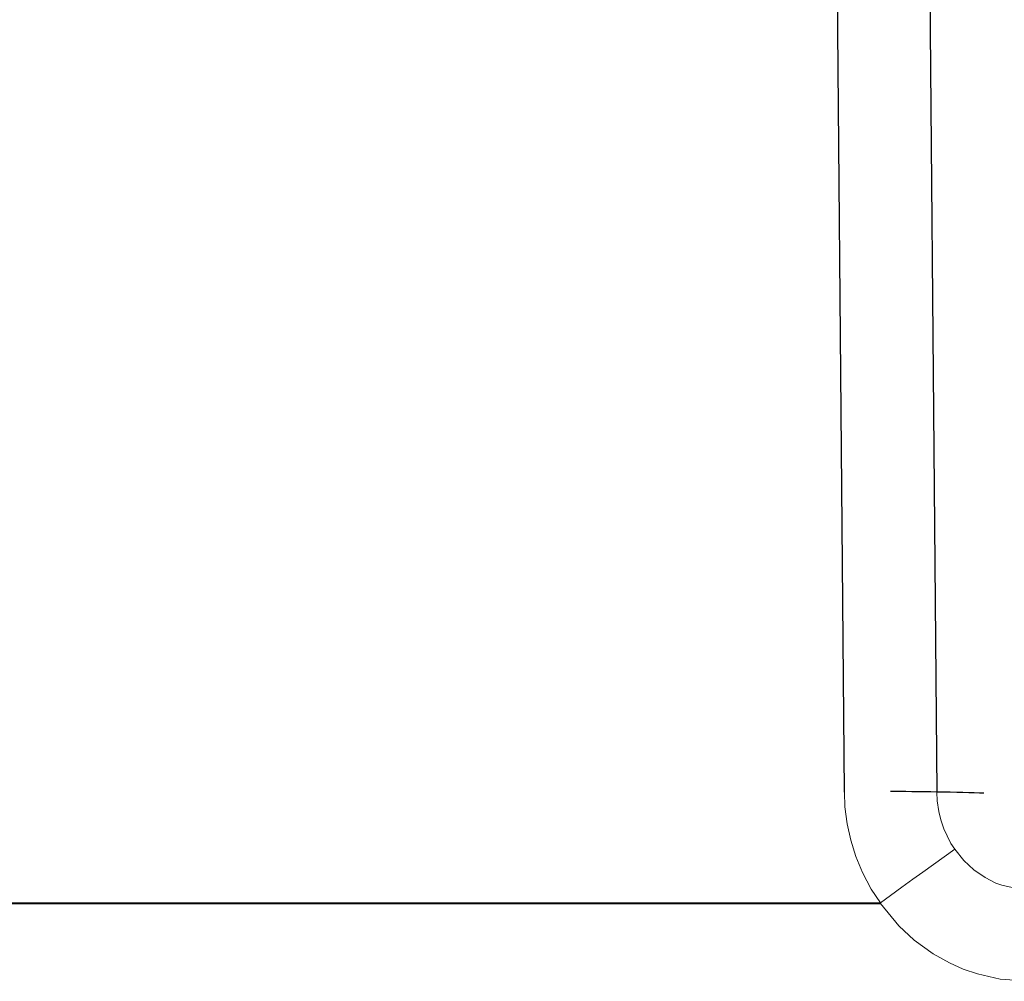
# Model space of a CAD drawing. Header units: inches. Extents: x 0 to 612, y 155 to 655.
# Tile 136 of 138: x 177 to 188, y 397 to 408. Entities that reach past the tile are written whole.
import ezdxf

# ---------------------------------------------------------------- set-up
doc = ezdxf.new("R2010")
doc.units = ezdxf.units.IN
doc.header["$MEASUREMENT"] = 0
doc.layers.add('Layer 1', color=7, linetype='Continuous')

# ---------------------------------------------------------------- blocks, each defined once
blk = doc.blocks.new('block 5198')
at = {"layer": 'Layer 1', "color": 7, "lineweight": 25}
blk.add_lwpolyline([(172.479, 398.333), (186.306, 398.333)], dxfattribs=at)
blk = doc.blocks.new('block 5197')
at = {"layer": 'Layer 1'}
blk.add_blockref('block 5198', (0, 0), dxfattribs=at)
blk = doc.blocks.new('block 5196')
at = {"layer": 'Layer 1'}
blk.add_blockref('block 5197', (0, 0), dxfattribs=at)
blk = doc.blocks.new('block 5201')
at = {"layer": 'Layer 1', "lineweight": 0}
for points in [[(186.306, 398.333)], [(186.504, 398.093)]]:
    blk.add_lwpolyline(points, dxfattribs=at)
blk.add_open_spline([(186.306, 398.333), (186.306, 398.333), (186.504, 398.093), (186.504, 398.093), (186.504, 398.093), (186.306, 398.333), (186.306, 398.333)], degree=3, knots=[0, 0, 0, 0, 1, 1, 1, 2, 2, 2, 2], dxfattribs=at)
blk = doc.blocks.new('block 5202')
at = {"layer": 'Layer 1', "lineweight": 0}
for points in [[(186.504, 398.093)], [(186.672, 397.94)]]:
    blk.add_lwpolyline(points, dxfattribs=at)
blk.add_open_spline([(186.504, 398.093), (186.504, 398.093), (186.672, 397.94), (186.672, 397.94), (186.672, 397.94), (186.504, 398.093), (186.504, 398.093)], degree=3, knots=[0, 0, 0, 0, 1, 1, 1, 2, 2, 2, 2], dxfattribs=at)
blk = doc.blocks.new('block 5203')
at = {"layer": 'Layer 1', "lineweight": 0}
for points in [[(186.672, 397.94)], [(186.877, 397.792)]]:
    blk.add_lwpolyline(points, dxfattribs=at)
blk.add_open_spline([(186.672, 397.94), (186.672, 397.94), (186.877, 397.792), (186.877, 397.792), (186.877, 397.792), (186.672, 397.94), (186.672, 397.94)], degree=3, knots=[0, 0, 0, 0, 1, 1, 1, 2, 2, 2, 2], dxfattribs=at)
blk = doc.blocks.new('block 5204')
at = {"layer": 'Layer 1', "lineweight": 0}
for points in [[(186.877, 397.792)], [(187.053, 397.696)]]:
    blk.add_lwpolyline(points, dxfattribs=at)
blk.add_open_spline([(186.877, 397.792), (186.877, 397.792), (187.053, 397.696), (187.053, 397.696), (187.053, 397.696), (186.877, 397.792), (186.877, 397.792)], degree=3, knots=[0, 0, 0, 0, 1, 1, 1, 2, 2, 2, 2], dxfattribs=at)
blk = doc.blocks.new('block 5205')
at = {"layer": 'Layer 1', "lineweight": 0}
for points in [[(187.053, 397.696)], [(187.198, 397.627)]]:
    blk.add_lwpolyline(points, dxfattribs=at)
blk.add_open_spline([(187.053, 397.696), (187.053, 397.696), (187.198, 397.627), (187.198, 397.627), (187.198, 397.627), (187.053, 397.696), (187.053, 397.696)], degree=3, knots=[0, 0, 0, 0, 1, 1, 1, 2, 2, 2, 2], dxfattribs=at)
blk = doc.blocks.new('block 5206')
at = {"layer": 'Layer 1', "lineweight": 0}
for points in [[(187.198, 397.627)], [(187.352, 397.576)]]:
    blk.add_lwpolyline(points, dxfattribs=at)
blk.add_open_spline([(187.198, 397.627), (187.198, 397.627), (187.352, 397.576), (187.352, 397.576), (187.352, 397.576), (187.198, 397.627), (187.198, 397.627)], degree=3, knots=[0, 0, 0, 0, 1, 1, 1, 2, 2, 2, 2], dxfattribs=at)
blk = doc.blocks.new('block 5207')
at = {"layer": 'Layer 1', "lineweight": 0}
for points in [[(187.352, 397.576)], [(187.598, 397.521)]]:
    blk.add_lwpolyline(points, dxfattribs=at)
blk.add_open_spline([(187.352, 397.576), (187.352, 397.576), (187.598, 397.521), (187.598, 397.521), (187.598, 397.521), (187.352, 397.576), (187.352, 397.576)], degree=3, knots=[0, 0, 0, 0, 1, 1, 1, 2, 2, 2, 2], dxfattribs=at)
blk = doc.blocks.new('block 5208')
at = {"layer": 'Layer 1', "lineweight": 0}
for points in [[(187.598, 397.521)], [(187.913, 397.497)]]:
    blk.add_lwpolyline(points, dxfattribs=at)
blk.add_open_spline([(187.598, 397.521), (187.598, 397.521), (187.913, 397.497), (187.913, 397.497), (187.913, 397.497), (187.598, 397.521), (187.598, 397.521)], degree=3, knots=[0, 0, 0, 0, 1, 1, 1, 2, 2, 2, 2], dxfattribs=at)
blk = doc.blocks.new('block 5200')
at = {"layer": 'Layer 1'}
for name in ['block 5201', 'block 5202', 'block 5203', 'block 5204', 'block 5205', 'block 5206', 'block 5207', 'block 5208']:
    blk.add_blockref(name, (0, 0), dxfattribs=at)
blk = doc.blocks.new('block 5199')
at = {"layer": 'Layer 1'}
blk.add_blockref('block 5200', (0, 0), dxfattribs=at)
blk = doc.blocks.new('block 5279')
at = {"layer": 'Layer 1', "color": 7, "lineweight": 25}
blk.add_lwpolyline([(186.306, 398.333), (186.306, 398.341)], dxfattribs=at)
blk = doc.blocks.new('block 5278')
at = {"layer": 'Layer 1'}
blk.add_blockref('block 5279', (0, 0), dxfattribs=at)
blk = doc.blocks.new('block 5277')
at = {"layer": 'Layer 1'}
blk.add_blockref('block 5278', (0, 0), dxfattribs=at)
blk = doc.blocks.new('block 5285')
at = {"layer": 'Layer 1', "color": 7, "lineweight": 25}
blk.add_lwpolyline([(172.479, 398.341), (186.306, 398.341)], dxfattribs=at)
blk = doc.blocks.new('block 5284')
at = {"layer": 'Layer 1'}
blk.add_blockref('block 5285', (0, 0), dxfattribs=at)
blk = doc.blocks.new('block 5283')
at = {"layer": 'Layer 1'}
blk.add_blockref('block 5284', (0, 0), dxfattribs=at)
blk = doc.blocks.new('block 5288')
at = {"layer": 'Layer 1', "lineweight": 0}
for points in [[(185.919, 399.535)], [(185.924, 399.376)]]:
    blk.add_lwpolyline(points, dxfattribs=at)
blk.add_open_spline([(185.919, 399.535), (185.919, 399.535), (185.924, 399.376), (185.924, 399.376), (185.924, 399.376), (185.919, 399.535), (185.919, 399.535)], degree=3, knots=[0, 0, 0, 0, 1, 1, 1, 2, 2, 2, 2], dxfattribs=at)
blk = doc.blocks.new('block 5289')
at = {"layer": 'Layer 1', "lineweight": 0}
for points in [[(185.924, 399.376)], [(185.95, 399.191)]]:
    blk.add_lwpolyline(points, dxfattribs=at)
blk.add_open_spline([(185.924, 399.376), (185.924, 399.376), (185.95, 399.191), (185.95, 399.191), (185.95, 399.191), (185.924, 399.376), (185.924, 399.376)], degree=3, knots=[0, 0, 0, 0, 1, 1, 1, 2, 2, 2, 2], dxfattribs=at)
blk = doc.blocks.new('block 5290')
at = {"layer": 'Layer 1', "lineweight": 0}
for points in [[(185.95, 399.191)], [(185.988, 399.016)]]:
    blk.add_lwpolyline(points, dxfattribs=at)
blk.add_open_spline([(185.95, 399.191), (185.95, 399.191), (185.988, 399.016), (185.988, 399.016), (185.988, 399.016), (185.95, 399.191), (185.95, 399.191)], degree=3, knots=[0, 0, 0, 0, 1, 1, 1, 2, 2, 2, 2], dxfattribs=at)
blk = doc.blocks.new('block 5291')
at = {"layer": 'Layer 1', "lineweight": 0}
for points in [[(185.988, 399.016)], [(186.042, 398.84)]]:
    blk.add_lwpolyline(points, dxfattribs=at)
blk.add_open_spline([(185.988, 399.016), (185.988, 399.016), (186.042, 398.84), (186.042, 398.84), (186.042, 398.84), (185.988, 399.016), (185.988, 399.016)], degree=3, knots=[0, 0, 0, 0, 1, 1, 1, 2, 2, 2, 2], dxfattribs=at)
blk = doc.blocks.new('block 5292')
at = {"layer": 'Layer 1', "lineweight": 0}
for points in [[(186.042, 398.84)], [(186.112, 398.67)]]:
    blk.add_lwpolyline(points, dxfattribs=at)
blk.add_open_spline([(186.042, 398.84), (186.042, 398.84), (186.112, 398.67), (186.112, 398.67), (186.112, 398.67), (186.042, 398.84), (186.042, 398.84)], degree=3, knots=[0, 0, 0, 0, 1, 1, 1, 2, 2, 2, 2], dxfattribs=at)
blk = doc.blocks.new('block 5293')
at = {"layer": 'Layer 1', "lineweight": 0}
for points in [[(186.112, 398.67)], [(186.206, 398.488)]]:
    blk.add_lwpolyline(points, dxfattribs=at)
blk.add_open_spline([(186.112, 398.67), (186.112, 398.67), (186.206, 398.488), (186.206, 398.488), (186.206, 398.488), (186.112, 398.67), (186.112, 398.67)], degree=3, knots=[0, 0, 0, 0, 1, 1, 1, 2, 2, 2, 2], dxfattribs=at)
blk = doc.blocks.new('block 5294')
at = {"layer": 'Layer 1', "lineweight": 0}
for points in [[(186.206, 398.488)], [(186.306, 398.341)]]:
    blk.add_lwpolyline(points, dxfattribs=at)
blk.add_open_spline([(186.206, 398.488), (186.206, 398.488), (186.306, 398.341), (186.306, 398.341), (186.306, 398.341), (186.206, 398.488), (186.206, 398.488)], degree=3, knots=[0, 0, 0, 0, 1, 1, 1, 2, 2, 2, 2], dxfattribs=at)
blk = doc.blocks.new('block 5287')
at = {"layer": 'Layer 1'}
for name in ['block 5288', 'block 5289', 'block 5290', 'block 5291', 'block 5292', 'block 5293', 'block 5294']:
    blk.add_blockref(name, (0, 0), dxfattribs=at)
blk = doc.blocks.new('block 5286')
at = {"layer": 'Layer 1'}
blk.add_blockref('block 5287', (0, 0), dxfattribs=at)
blk = doc.blocks.new('block 5300')
at = {"layer": 'Layer 1', "color": 7, "lineweight": 25}
blk.add_lwpolyline([(185.919, 399.535), (185.817, 411.427)], dxfattribs=at)
blk = doc.blocks.new('block 5299')
at = {"layer": 'Layer 1'}
blk.add_blockref('block 5300', (0, 0), dxfattribs=at)
blk = doc.blocks.new('block 5298')
at = {"layer": 'Layer 1'}
blk.add_blockref('block 5299', (0, 0), dxfattribs=at)
blk = doc.blocks.new('block 5386')
at = {"layer": 'Layer 1', "lineweight": 0}
for points in [[(187.76, 398.499)], [(187.913, 398.487)]]:
    blk.add_lwpolyline(points, dxfattribs=at)
blk.add_open_spline([(187.913, 398.487), (187.913, 398.487), (187.76, 398.499), (187.76, 398.499), (187.76, 398.499), (187.913, 398.487), (187.913, 398.487)], degree=3, knots=[0, 0, 0, 0, 1, 1, 1, 2, 2, 2, 2], dxfattribs=at)
blk = doc.blocks.new('block 5387')
at = {"layer": 'Layer 1', "lineweight": 0}
for points in [[(187.615, 398.533)], [(187.76, 398.499)]]:
    blk.add_lwpolyline(points, dxfattribs=at)
blk.add_open_spline([(187.76, 398.499), (187.76, 398.499), (187.615, 398.533), (187.615, 398.533), (187.615, 398.533), (187.76, 398.499), (187.76, 398.499)], degree=3, knots=[0, 0, 0, 0, 1, 1, 1, 2, 2, 2, 2], dxfattribs=at)
blk = doc.blocks.new('block 5388')
at = {"layer": 'Layer 1', "lineweight": 0}
for points in [[(187.55, 398.555)], [(187.615, 398.533)]]:
    blk.add_lwpolyline(points, dxfattribs=at)
blk.add_open_spline([(187.615, 398.533), (187.615, 398.533), (187.55, 398.555), (187.55, 398.555), (187.55, 398.555), (187.615, 398.533), (187.615, 398.533)], degree=3, knots=[0, 0, 0, 0, 1, 1, 1, 2, 2, 2, 2], dxfattribs=at)
blk = doc.blocks.new('block 5389')
at = {"layer": 'Layer 1', "lineweight": 0}
for points in [[(187.436, 398.615)], [(187.55, 398.555)]]:
    blk.add_lwpolyline(points, dxfattribs=at)
blk.add_open_spline([(187.55, 398.555), (187.55, 398.555), (187.436, 398.615), (187.436, 398.615), (187.436, 398.615), (187.55, 398.555), (187.55, 398.555)], degree=3, knots=[0, 0, 0, 0, 1, 1, 1, 2, 2, 2, 2], dxfattribs=at)
blk = doc.blocks.new('block 5390')
at = {"layer": 'Layer 1', "lineweight": 0}
for points in [[(187.313, 398.698)], [(187.436, 398.615)]]:
    blk.add_lwpolyline(points, dxfattribs=at)
blk.add_open_spline([(187.436, 398.615), (187.436, 398.615), (187.313, 398.698), (187.313, 398.698), (187.313, 398.698), (187.436, 398.615), (187.436, 398.615)], degree=3, knots=[0, 0, 0, 0, 1, 1, 1, 2, 2, 2, 2], dxfattribs=at)
blk = doc.blocks.new('block 5391')
at = {"layer": 'Layer 1', "lineweight": 0}
for points in [[(187.205, 398.799)], [(187.313, 398.698)]]:
    blk.add_lwpolyline(points, dxfattribs=at)
blk.add_open_spline([(187.313, 398.698), (187.313, 398.698), (187.205, 398.799), (187.205, 398.799), (187.205, 398.799), (187.313, 398.698), (187.313, 398.698)], degree=3, knots=[0, 0, 0, 0, 1, 1, 1, 2, 2, 2, 2], dxfattribs=at)
blk = doc.blocks.new('block 5392')
at = {"layer": 'Layer 1', "lineweight": 0}
for points in [[(187.109, 398.918)], [(187.205, 398.799)]]:
    blk.add_lwpolyline(points, dxfattribs=at)
blk.add_open_spline([(187.205, 398.799), (187.205, 398.799), (187.109, 398.918), (187.109, 398.918), (187.109, 398.918), (187.205, 398.799), (187.205, 398.799)], degree=3, knots=[0, 0, 0, 0, 1, 1, 1, 2, 2, 2, 2], dxfattribs=at)
blk = doc.blocks.new('block 5385')
at = {"layer": 'Layer 1'}
for name in ['block 5392', 'block 5391', 'block 5390', 'block 5389', 'block 5388', 'block 5387', 'block 5386']:
    blk.add_blockref(name, (0, 0), dxfattribs=at)
blk = doc.blocks.new('block 5384')
at = {"layer": 'Layer 1'}
blk.add_blockref('block 5385', (0, 0), dxfattribs=at)
blk = doc.blocks.new('block 5496')
at = {"layer": 'Layer 1', "lineweight": 0}
for points in [[(186.416, 398.42)], [(186.306, 398.341)]]:
    blk.add_lwpolyline(points, dxfattribs=at)
blk.add_open_spline([(186.306, 398.341), (186.306, 398.341), (186.416, 398.42), (186.416, 398.42), (186.416, 398.42), (186.306, 398.341), (186.306, 398.341)], degree=3, knots=[0, 0, 0, 0, 1, 1, 1, 2, 2, 2, 2], dxfattribs=at)
blk = doc.blocks.new('block 5497')
at = {"layer": 'Layer 1', "lineweight": 0}
for points in [[(186.537, 398.509)], [(186.416, 398.42)]]:
    blk.add_lwpolyline(points, dxfattribs=at)
blk.add_open_spline([(186.416, 398.42), (186.416, 398.42), (186.537, 398.509), (186.537, 398.509), (186.537, 398.509), (186.416, 398.42), (186.416, 398.42)], degree=3, knots=[0, 0, 0, 0, 1, 1, 1, 2, 2, 2, 2], dxfattribs=at)
blk = doc.blocks.new('block 5498')
at = {"layer": 'Layer 1', "lineweight": 0}
for points in [[(186.537, 398.509)], [(186.655, 398.595)]]:
    blk.add_lwpolyline(points, dxfattribs=at)
blk.add_open_spline([(186.537, 398.509), (186.537, 398.509), (186.655, 398.595), (186.655, 398.595), (186.655, 398.595), (186.537, 398.509), (186.537, 398.509)], degree=3, knots=[0, 0, 0, 0, 1, 1, 1, 2, 2, 2, 2], dxfattribs=at)
blk = doc.blocks.new('block 5499')
at = {"layer": 'Layer 1', "lineweight": 0}
for points in [[(186.765, 398.673)], [(186.655, 398.595)]]:
    blk.add_lwpolyline(points, dxfattribs=at)
blk.add_open_spline([(186.655, 398.595), (186.655, 398.595), (186.765, 398.673), (186.765, 398.673), (186.765, 398.673), (186.655, 398.595), (186.655, 398.595)], degree=3, knots=[0, 0, 0, 0, 1, 1, 1, 2, 2, 2, 2], dxfattribs=at)
blk = doc.blocks.new('block 5500')
at = {"layer": 'Layer 1', "lineweight": 0}
for points in [[(186.88, 398.756)], [(186.765, 398.673)]]:
    blk.add_lwpolyline(points, dxfattribs=at)
blk.add_open_spline([(186.765, 398.673), (186.765, 398.673), (186.88, 398.756), (186.88, 398.756), (186.88, 398.756), (186.765, 398.673), (186.765, 398.673)], degree=3, knots=[0, 0, 0, 0, 1, 1, 1, 2, 2, 2, 2], dxfattribs=at)
blk = doc.blocks.new('block 5501')
at = {"layer": 'Layer 1', "lineweight": 0}
for points in [[(186.994, 398.838)], [(186.88, 398.756)]]:
    blk.add_lwpolyline(points, dxfattribs=at)
blk.add_open_spline([(186.88, 398.756), (186.88, 398.756), (186.994, 398.838), (186.994, 398.838), (186.994, 398.838), (186.88, 398.756), (186.88, 398.756)], degree=3, knots=[0, 0, 0, 0, 1, 1, 1, 2, 2, 2, 2], dxfattribs=at)
blk = doc.blocks.new('block 5502')
at = {"layer": 'Layer 1', "lineweight": 0}
for points in [[(186.994, 398.838)], [(187.109, 398.918)]]:
    blk.add_lwpolyline(points, dxfattribs=at)
blk.add_open_spline([(186.994, 398.838), (186.994, 398.838), (187.109, 398.918), (187.109, 398.918), (187.109, 398.918), (186.994, 398.838), (186.994, 398.838)], degree=3, knots=[0, 0, 0, 0, 1, 1, 1, 2, 2, 2, 2], dxfattribs=at)
blk = doc.blocks.new('block 5495')
at = {"layer": 'Layer 1'}
for name in ['block 5501', 'block 5502', 'block 5500', 'block 5499', 'block 5497', 'block 5498', 'block 5496']:
    blk.add_blockref(name, (0, 0), dxfattribs=at)
blk = doc.blocks.new('block 5494')
at = {"layer": 'Layer 1'}
blk.add_blockref('block 5495', (0, 0), dxfattribs=at)
blk = doc.blocks.new('block 5672')
at = {"layer": 'Layer 1', "color": 7, "lineweight": 25}
blk.add_open_spline([(187.423, 399.522), (187.17, 399.532), (186.67, 399.541), (186.417, 399.54)], degree=3, dxfattribs=at)
blk = doc.blocks.new('block 5671')
at = {"layer": 'Layer 1'}
blk.add_blockref('block 5672', (0, 0), dxfattribs=at)
blk = doc.blocks.new('block 5670')
at = {"layer": 'Layer 1'}
blk.add_blockref('block 5671', (0, 0), dxfattribs=at)
blk = doc.blocks.new('block 5675')
at = {"layer": 'Layer 1', "lineweight": 0}
for points in [[(187.067, 398.98)], [(187.109, 398.918)]]:
    blk.add_lwpolyline(points, dxfattribs=at)
blk.add_open_spline([(187.109, 398.918), (187.109, 398.918), (187.067, 398.98), (187.067, 398.98), (187.067, 398.98), (187.109, 398.918), (187.109, 398.918)], degree=3, knots=[0, 0, 0, 0, 1, 1, 1, 2, 2, 2, 2], dxfattribs=at)
blk = doc.blocks.new('block 5676')
at = {"layer": 'Layer 1', "lineweight": 0}
for points in [[(187.025, 399.062)], [(187.067, 398.98)]]:
    blk.add_lwpolyline(points, dxfattribs=at)
blk.add_open_spline([(187.067, 398.98), (187.067, 398.98), (187.025, 399.062), (187.025, 399.062), (187.025, 399.062), (187.067, 398.98), (187.067, 398.98)], degree=3, knots=[0, 0, 0, 0, 1, 1, 1, 2, 2, 2, 2], dxfattribs=at)
blk = doc.blocks.new('block 5677')
at = {"layer": 'Layer 1', "lineweight": 0}
for points in [[(186.989, 399.14)], [(187.025, 399.062)]]:
    blk.add_lwpolyline(points, dxfattribs=at)
blk.add_open_spline([(187.025, 399.062), (187.025, 399.062), (186.989, 399.14), (186.989, 399.14), (186.989, 399.14), (187.025, 399.062), (187.025, 399.062)], degree=3, knots=[0, 0, 0, 0, 1, 1, 1, 2, 2, 2, 2], dxfattribs=at)
blk = doc.blocks.new('block 5678')
at = {"layer": 'Layer 1', "lineweight": 0}
for points in [[(186.959, 399.235)], [(186.989, 399.14)]]:
    blk.add_lwpolyline(points, dxfattribs=at)
blk.add_open_spline([(186.989, 399.14), (186.989, 399.14), (186.959, 399.235), (186.959, 399.235), (186.959, 399.235), (186.989, 399.14), (186.989, 399.14)], degree=3, knots=[0, 0, 0, 0, 1, 1, 1, 2, 2, 2, 2], dxfattribs=at)
blk = doc.blocks.new('block 5679')
at = {"layer": 'Layer 1', "lineweight": 0}
for points in [[(186.937, 399.324)], [(186.959, 399.235)]]:
    blk.add_lwpolyline(points, dxfattribs=at)
blk.add_open_spline([(186.959, 399.235), (186.959, 399.235), (186.937, 399.324), (186.937, 399.324), (186.937, 399.324), (186.959, 399.235), (186.959, 399.235)], degree=3, knots=[0, 0, 0, 0, 1, 1, 1, 2, 2, 2, 2], dxfattribs=at)
blk = doc.blocks.new('block 5680')
at = {"layer": 'Layer 1', "lineweight": 0}
for points in [[(186.918, 399.441)], [(186.937, 399.324)]]:
    blk.add_lwpolyline(points, dxfattribs=at)
blk.add_open_spline([(186.937, 399.324), (186.937, 399.324), (186.918, 399.441), (186.918, 399.441), (186.918, 399.441), (186.937, 399.324), (186.937, 399.324)], degree=3, knots=[0, 0, 0, 0, 1, 1, 1, 2, 2, 2, 2], dxfattribs=at)
blk = doc.blocks.new('block 5681')
at = {"layer": 'Layer 1', "lineweight": 0}
for points in [[(186.916, 399.535)], [(186.918, 399.441)]]:
    blk.add_lwpolyline(points, dxfattribs=at)
blk.add_open_spline([(186.918, 399.441), (186.918, 399.441), (186.916, 399.535), (186.916, 399.535), (186.916, 399.535), (186.918, 399.441), (186.918, 399.441)], degree=3, knots=[0, 0, 0, 0, 1, 1, 1, 2, 2, 2, 2], dxfattribs=at)
blk = doc.blocks.new('block 5674')
at = {"layer": 'Layer 1'}
for name in ['block 5681', 'block 5680', 'block 5679', 'block 5678', 'block 5677', 'block 5676', 'block 5675']:
    blk.add_blockref(name, (0, 0), dxfattribs=at)
blk = doc.blocks.new('block 5673')
at = {"layer": 'Layer 1'}
blk.add_blockref('block 5674', (0, 0), dxfattribs=at)
blk = doc.blocks.new('block 5684')
at = {"layer": 'Layer 1', "color": 7, "lineweight": 25}
blk.add_lwpolyline([(186.812, 411.427), (186.916, 399.535)], dxfattribs=at)
blk = doc.blocks.new('block 5683')
at = {"layer": 'Layer 1'}
blk.add_blockref('block 5684', (0, 0), dxfattribs=at)
blk = doc.blocks.new('block 5682')
at = {"layer": 'Layer 1'}
blk.add_blockref('block 5683', (0, 0), dxfattribs=at)
blk = doc.blocks.new('block 921')
at = {"layer": 'Layer 1'}
for name in ['block 5298', 'block 5682', 'block 5286', 'block 5670', 'block 5673', 'block 5494', 'block 5384', 'block 5283', 'block 5196', 'block 5277', 'block 5199']:
    blk.add_blockref(name, (0, 0), dxfattribs=at)
blk = doc.blocks.new('block 920')
at = {"layer": 'Layer 1'}
blk.add_blockref('block 921', (0, 0), dxfattribs=at)
blk = doc.blocks.new('block 2')
at = {"layer": 'Layer 1'}
blk.add_blockref('block 920', (0, 0), dxfattribs=at)

msp = doc.modelspace()

# ---------------------------------------------------------------- block references
at = {"layer": 'Layer 1'}
msp.add_blockref('block 2', (0, 0), dxfattribs=at)

doc.saveas('drawing.dxf')
